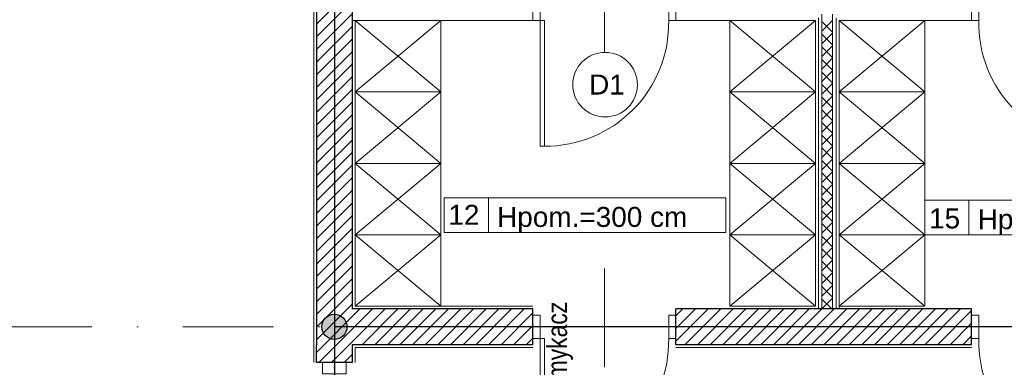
# Model space of a CAD drawing. Header units: metres. Extents: x -10951 to 10441, y -17253 to 1447.
# Tile 31 of 54: x -9488 to -8799, y -14333 to -14090. Entities that reach past the tile are written whole.
import ezdxf
from ezdxf.enums import TextEntityAlignment as Align

# ---------------------------------------------------------------- set-up
doc = ezdxf.new("R2010")
doc.units = ezdxf.units.M
doc.header["$MEASUREMENT"] = 0
doc.linetypes.add('ACAD_ISO02W100', pattern=[15, 12, -3])
doc.linetypes.add('DASHDOT', pattern=[25.4, 12.7, -6.35, 0, -6.35])
for name, color, linetype, lineweight in [('#elektryczne', 8, 'Continuous', 20), ('A_DRZWI', 8, 'Continuous', 5), ('A_HACZE', 8, 'Continuous', 5), ('A_OSIE', 8, 'Continuous', 13), ('A_OZACZENIE DRZWI', 8, 'Continuous', 13), ('A_OZNACZENIA OKIEN', 8, 'Continuous', 13), ('A_PROJEKTOWANE ŚCIANY MUROWANE NOŚNE', 8, 'Continuous', 30), ('A_SCIANY DZIALOWE GK', 8, 'Continuous', 5), ('A_TABELKI POM.', 8, 'Continuous', 20), ('A_TYNK', 8, 'Continuous', 5), ('A_WYMIARY WEWNETRZNE', 8, 'Continuous', 18), ('A_WYPOSAZENIE', 8, 'Continuous', 5), ('EB_ODGROM_INSTALACJA ODGROMOWA', 1, 'Continuous', 30), ('EB_UZIEMIENIE', 1, 'ACAD_ISO02W100', 30)]:
    doc.layers.add(name, color=color, linetype=linetype, lineweight=lineweight)
doc.layers.add('A_PPOŻ', color=8, linetype='Continuous')
doc.styles.add('ARIAL', font='arial.ttf')
doc.styles.add('GENERATED_STYLE_2', font='ARIALN.TTF')
doc.styles.add('m1_romans', font='romans.shx', dxfattribs={"width": 0.8})

# ---------------------------------------------------------------- blocks, each defined once
blk = doc.blocks.new('podkład')
at = {"layer": 'A_DRZWI', "color": 8, "ltscale": 2}
for points in [[(11520.29, -1146.2), (11515.29, -1146.2), (11515.29, -1162.7), (11520.29, -1162.7)], [(11615.29, -1146.2), (11610.29, -1146.2), (11610.29, -1162.7), (11615.29, -1162.7)], [(11822.29, -1146.2), (11827.29, -1146.2), (11827.29, -1162.7), (11822.29, -1162.7)], [(11520.29, -1250.7), (11523.29, -1250.7), (11523.29, -1162.7), (11520.29, -1162.7)], [(11520.29, -1368.95), (11515.29, -1368.95), (11515.29, -1385.45), (11520.29, -1385.45)], [(11615.29, -1368.95), (11610.29, -1368.95), (11610.29, -1385.45), (11615.29, -1385.45)], [(11822.29, -1368.95), (11827.29, -1368.95), (11827.29, -1385.45), (11822.29, -1385.45)], [(11520.29, -1473.45), (11523.29, -1473.45), (11523.29, -1385.45), (11520.29, -1385.45)], [(11384.55, -1410.2), (11384.55, -1402.2), (11368.05, -1402.2), (11368.05, -1410.2)]]:
    blk.add_lwpolyline(points, close=True, dxfattribs=at)
for centre, start, end in [((11523.99, -1164.35), 269.53623, 1.0989), ((11913.59, -1164.35), 178.9011, 270.46377), ((11523.99, -1387.11), 269.53623, 1.0989), ((11913.59, -1387.11), 178.9011, 270.46377)]:
    blk.add_arc(centre, 86.32, start, end, dxfattribs=at)
at = {"layer": 'A_HACZE', "color": 8, "linetype": 'Continuous'}
for p, q in [((11388.8, -1140.27), (11363.8, -1165.27)), ((11388.8, -1149.11), (11363.8, -1174.11)), ((11388.8, -1157.95), (11363.8, -1182.95)), ((11725.04, -1162.59), (11717.54, -1170.09)), ((11725.04, -1170.86), (11717.54, -1163.36)), ((11388.8, -1166.79), (11363.8, -1191.79)), ((11725.04, -1171.43), (11717.54, -1178.93)), ((11388.8, -1175.63), (11363.8, -1200.63)), ((11725.04, -1179.7), (11717.54, -1172.2)), ((11388.8, -1184.47), (11363.8, -1209.47)), ((11725.04, -1180.27), (11717.54, -1187.77)), ((11725.04, -1188.54), (11717.54, -1181.04)), ((11725.04, -1189.11), (11717.54, -1196.61)), ((11725.04, -1197.38), (11717.54, -1189.88)), ((11388.8, -1193.31), (11363.8, -1218.31)), ((11725.04, -1197.95), (11717.54, -1205.45)), ((11725.04, -1206.22), (11717.54, -1198.72)), ((11388.8, -1202.15), (11363.8, -1227.15)), ((11388.8, -1210.98), (11363.8, -1235.98)), ((11725.04, -1206.79), (11717.54, -1214.29)), ((11725.04, -1215.05), (11717.54, -1207.55)), ((11725.04, -1215.63), (11717.54, -1223.13)), ((11725.04, -1223.89), (11717.54, -1216.39)), ((11388.8, -1219.82), (11363.8, -1244.82)), ((11725.04, -1224.46), (11717.54, -1231.96)), ((11725.04, -1232.73), (11717.54, -1225.23)), ((11388.8, -1228.66), (11363.8, -1253.66)), ((11725.04, -1233.3), (11717.54, -1240.8)), ((11388.8, -1237.5), (11363.8, -1262.5)), ((11725.04, -1241.57), (11717.54, -1234.07)), ((11388.8, -1246.34), (11363.8, -1271.34)), ((11725.04, -1242.14), (11717.54, -1249.64)), ((11725.04, -1250.41), (11717.54, -1242.91)), ((11725.04, -1250.98), (11717.54, -1258.48)), ((11725.04, -1259.25), (11717.54, -1251.75)), ((11388.8, -1255.18), (11363.8, -1280.18)), ((11725.04, -1259.82), (11717.54, -1267.32)), ((11725.04, -1268.09), (11717.54, -1260.59)), ((11388.8, -1264.02), (11363.8, -1289.02)), ((11388.8, -1272.86), (11363.8, -1297.86)), ((11725.04, -1268.66), (11717.54, -1276.16)), ((11725.04, -1276.93), (11717.54, -1269.43)), ((11388.8, -1281.7), (11363.8, -1306.7)), ((11725.04, -1277.5), (11717.54, -1285)), ((11725.04, -1285.77), (11717.54, -1278.27)), ((11725.04, -1286.34), (11717.54, -1293.84)), ((11725.04, -1294.6), (11717.54, -1287.1)), ((11388.8, -1290.53), (11363.8, -1315.53)), ((11725.04, -1295.17), (11717.54, -1302.67)), ((11388.8, -1299.37), (11363.8, -1324.37)), ((11725.04, -1303.44), (11717.54, -1295.94)), ((11388.8, -1308.21), (11363.8, -1333.21)), ((11725.04, -1304.01), (11717.54, -1311.51)), ((11725.04, -1312.28), (11717.54, -1304.78)), ((11725.04, -1312.85), (11717.54, -1320.35)), ((11725.04, -1321.12), (11717.54, -1313.62)), ((11388.8, -1317.05), (11363.8, -1342.05)), ((11725.04, -1321.69), (11717.54, -1329.19)), ((11725.04, -1329.96), (11717.54, -1322.46)), ((11388.8, -1325.89), (11363.8, -1350.89)), ((11388.8, -1334.73), (11363.8, -1359.73)), ((11725.04, -1330.53), (11717.54, -1338.03)), ((11725.04, -1338.8), (11717.54, -1331.3)), ((11388.8, -1343.57), (11363.8, -1368.57)), ((11725.04, -1339.37), (11717.54, -1346.87)), ((11725.04, -1347.64), (11717.54, -1340.14)), ((11725.04, -1348.21), (11717.54, -1355.71)), ((11725.04, -1356.48), (11717.54, -1348.98)), ((11388.8, -1352.41), (11363.8, -1377.41)), ((11725.04, -1357.05), (11717.54, -1364.55)), ((11388.8, -1361.24), (11363.8, -1386.24)), ((11724.42, -1364.7), (11717.54, -1357.81)), ((11394.19, -1364.7), (11363.8, -1395.08)), ((11403.02, -1364.7), (11365.52, -1402.2)), ((11411.86, -1364.7), (11374.36, -1402.2)), ((11420.7, -1364.7), (11395.7, -1389.7)), ((11429.54, -1364.7), (11404.54, -1389.7)), ((11438.38, -1364.7), (11413.38, -1389.7)), ((11447.22, -1364.7), (11422.22, -1389.7)), ((11456.06, -1364.7), (11431.06, -1389.7)), ((11464.9, -1364.7), (11439.9, -1389.7)), ((11473.74, -1364.7), (11448.74, -1389.7)), ((11482.57, -1364.7), (11457.57, -1389.7)), ((11491.41, -1364.7), (11466.41, -1389.7)), ((11500.25, -1364.7), (11475.25, -1389.7)), ((11509.09, -1364.7), (11484.09, -1389.7)), ((11515.29, -1367.34), (11492.93, -1389.7)), ((11637.84, -1364.69), (11615.29, -1387.25)), ((11629, -1364.69), (11615.29, -1378.41)), ((11620.16, -1364.69), (11615.29, -1369.57)), ((11646.68, -1364.69), (11621.67, -1389.7)), ((11655.52, -1364.69), (11630.51, -1389.7)), ((11664.35, -1364.7), (11639.35, -1389.7)), ((11673.19, -1364.7), (11648.19, -1389.7)), ((11682.03, -1364.7), (11657.03, -1389.7)), ((11690.87, -1364.7), (11665.87, -1389.7)), ((11699.71, -1364.7), (11674.71, -1389.7)), ((11708.55, -1364.7), (11683.54, -1389.7)), ((11717.39, -1364.7), (11692.38, -1389.7)), ((11726.22, -1364.7), (11701.22, -1389.7)), ((11735.06, -1364.7), (11710.06, -1389.7)), ((11743.9, -1364.7), (11718.9, -1389.7)), ((11752.74, -1364.7), (11727.74, -1389.7)), ((11761.58, -1364.7), (11736.58, -1389.7)), ((11770.42, -1364.7), (11745.41, -1389.7)), ((11779.25, -1364.7), (11754.25, -1389.7)), ((11788.09, -1364.7), (11763.09, -1389.7)), ((11796.93, -1364.7), (11771.93, -1389.7)), ((11805.77, -1364.7), (11780.77, -1389.7)), ((11814.61, -1364.7), (11789.61, -1389.7)), ((11822.29, -1365.86), (11798.45, -1389.7)), ((11515.29, -1376.18), (11501.77, -1389.7)), ((11822.29, -1374.7), (11807.29, -1389.7)), ((11515.29, -1385.02), (11510.61, -1389.7)), ((11822.29, -1383.54), (11816.12, -1389.7)), ((11388.8, -1396.6), (11383.2, -1402.2))]:
    blk.add_line(p, q, dxfattribs=at)
at = {"layer": 'A_OSIE', "color": 8, "linetype": 'DASHDOT', "ltscale": 5}
for p, q in [((11376.3, -675.15), (11376.3, -2335.96)), ((14256.99, -1377.2), (10108.73, -1377.2))]:
    blk.add_line(p, q, dxfattribs=at)
at = {"layer": 'A_OZACZENIE DRZWI', "color": 8}
for p, q in [((11565.29, -1184.65), (11565.29, -1115.63)), ((11565.29, -1405.41), (11565.29, -1336.38))]:
    blk.add_line(p, q, dxfattribs=at)
at = {"layer": 'A_PROJEKTOWANE ŚCIANY MUROWANE NOŚNE', "color": 8}
for p, q in [((11363.8, -989.28), (11363.8, -1389.7)), ((11388.8, -985.58), (11388.8, -1364.7)), ((11363.8, -1263.16), (11363.8, -1389.7)), ((11515.29, -1364.7), (11388.8, -1364.7)), ((11515.29, -1364.7), (11388.8, -1364.7)), ((11515.29, -1389.7), (11515.29, -1364.7)), ((11822.29, -1364.7), (11615.29, -1364.69)), ((11615.29, -1389.7), (11615.29, -1364.69)), ((11822.29, -1389.7), (11822.29, -1364.7)), ((11363.8, -1402.2), (11363.8, -1389.7)), ((11515.29, -1389.7), (11388.8, -1389.7)), ((11388.8, -1389.7), (11388.8, -1402.2)), ((11822.29, -1389.7), (11615.29, -1389.7)), ((11388.8, -1402.2), (11363.8, -1402.2))]:
    blk.add_line(p, q, dxfattribs=at)
at = {"layer": 'A_SCIANY DZIALOWE GK', "color": 8}
for p, q in [((11715.04, -1364.7), (11715.04, -1160.7)), ((11717.54, -1364.7), (11717.54, -1158.2)), ((11725.04, -1364.7), (11725.04, -1158.2)), ((11727.54, -1364.7), (11727.54, -1160.7))]:
    blk.add_line(p, q, dxfattribs=at)
at = {"layer": 'A_TYNK', "color": 8, "linetype": 'Continuous'}
blk.add_line((11361.8, -991.6), (11361.8, -1402.2), dxfattribs=at)
at = {"layer": 'A_TYNK', "color": 8}
for p, q in [((11515.29, -1162.7), (11388.8, -1162.7)), ((11713.04, -1162.7), (11615.29, -1162.7)), ((11713.04, -1362.7), (11713.04, -1162.7)), ((11822.29, -1162.7), (11729.54, -1162.7)), ((11729.54, -1364.7), (11729.54, -1162.7)), ((11515.29, -1362.7), (11390.8, -1362.7)), ((11390.8, -1391.7), (11515.29, -1391.7)), ((11390.8, -1402.2), (11390.8, -1391.7)), ((11615.29, -1391.7), (11822.29, -1391.7))]:
    blk.add_line(p, q, dxfattribs=at)
at = {"layer": 'A_WYMIARY WEWNETRZNE', "color": 8, "linetype": 'Continuous'}
for p, q in [((11453.2, -1311.09), (11453.2, -1286.87)), ((11453.2, -1286.87), (11650.18, -1286.87)), ((11484.07, -1286.87), (11484.07, -1311.09)), ((11650.18, -1286.87), (11650.18, -1311.09)), ((11789.54, -1312.7), (11789.54, -1288.48)), ((11789.54, -1288.48), (11986.52, -1288.48)), ((11820.41, -1288.48), (11820.41, -1312.7)), ((11650.18, -1311.09), (11453.2, -1311.09)), ((11986.52, -1312.7), (11789.54, -1312.7))]:
    blk.add_line(p, q, dxfattribs=at)
blk.add_circle((11565.78, -1207.58), 22.63, dxfattribs=at)
at = {"layer": 'A_WYPOSAZENIE', "color": 8}
for p, q in [((11390.79, -1212.7), (11450.79, -1162.7)), ((11390.79, -1162.7), (11450.79, -1212.7)), ((11653.04, -1212.7), (11713.04, -1162.7)), ((11653.04, -1162.7), (11713.04, -1212.7)), ((11729.54, -1212.7), (11789.54, -1162.7)), ((11729.54, -1162.7), (11789.54, -1212.7)), ((11390.79, -1262.7), (11450.79, -1212.7)), ((11390.79, -1212.7), (11450.79, -1262.7)), ((11653.04, -1262.7), (11713.04, -1212.7)), ((11653.04, -1212.7), (11713.04, -1262.7)), ((11729.54, -1262.7), (11789.54, -1212.7)), ((11729.54, -1212.7), (11789.54, -1262.7)), ((11390.79, -1312.7), (11450.79, -1262.7)), ((11390.79, -1262.7), (11450.79, -1312.7)), ((11653.04, -1312.7), (11713.04, -1262.7)), ((11653.04, -1262.7), (11713.04, -1312.7)), ((11729.54, -1312.7), (11789.54, -1262.7)), ((11729.54, -1262.7), (11789.54, -1312.7)), ((11390.79, -1362.7), (11450.79, -1312.7)), ((11390.79, -1312.7), (11450.79, -1362.7)), ((11653.04, -1362.7), (11713.04, -1312.7)), ((11653.04, -1312.7), (11713.04, -1362.7)), ((11729.54, -1362.7), (11789.54, -1312.7)), ((11729.54, -1312.7), (11789.54, -1362.7))]:
    blk.add_line(p, q, dxfattribs=at)
for points in [[(11450.79, -1162.7), (11450.79, -1212.7), (11390.79, -1212.7), (11390.79, -1162.7)], [(11713.04, -1162.7), (11713.04, -1212.7), (11653.04, -1212.7), (11653.04, -1162.7)], [(11789.54, -1162.7), (11789.54, -1212.7), (11729.54, -1212.7), (11729.54, -1162.7)], [(11450.79, -1212.7), (11450.79, -1262.7), (11390.79, -1262.7), (11390.79, -1212.7)], [(11713.04, -1212.7), (11713.04, -1262.7), (11653.04, -1262.7), (11653.04, -1212.7)], [(11789.54, -1212.7), (11789.54, -1262.7), (11729.54, -1262.7), (11729.54, -1212.7)], [(11450.79, -1262.7), (11450.79, -1312.7), (11390.79, -1312.7), (11390.79, -1262.7)], [(11713.04, -1262.7), (11713.04, -1312.7), (11653.04, -1312.7), (11653.04, -1262.7)], [(11789.54, -1262.7), (11789.54, -1312.7), (11729.54, -1312.7), (11729.54, -1262.7)], [(11450.79, -1312.7), (11450.79, -1362.7), (11390.79, -1362.7), (11390.79, -1312.7)], [(11713.04, -1312.7), (11713.04, -1362.7), (11653.04, -1362.7), (11653.04, -1312.7)], [(11789.54, -1312.7), (11789.54, -1362.7), (11729.54, -1362.7), (11729.54, -1312.7)]]:
    blk.add_lwpolyline(points, close=True, dxfattribs=at)
at = {"layer": 'A_OZACZENIE DRZWI', "color": 8, "ltscale": 0.1, "style": 'm1_romans', "width": 0.8}
for rotation, p in [(98.48606, (12735.07, -773.13)), (359.99999, (12573.8, -1012.7)), (89.99999, (11565.29, -1150.14)), (89.99999, (11872.29, -1150.14)), (89.99999, (12230.03, -1245.64)), (89.99999, (12385.87, -1249.44)), (89.99999, (11565.29, -1370.89)), (89.99999, (11872.29, -1370.89)), (89.99999, (12230.03, -1370.89)), (89.99999, (12389.3, -1370.89)), (89.99999, (11748.79, -1556.15)), (89.99999, (11986.6, -1556.15)), (89.99999, (12389.3, -1556.15)), (359.99999, (12235.05, -1664.2)), (359.99999, (12235.05, -1880.2)), (89.99999, (11745.78, -2001.94))]:
    blk.add_attdef('SZEROKOSC', text='', height=10, rotation=rotation, dxfattribs=at).set_placement(p, align=Align.BOTTOM_CENTER)
for rotation, p in [(98.48606, (12738.56, -773.47)), (359.99999, (12572.95, -1016.09)), (89.99999, (11568.68, -1150.99)), (89.99999, (11875.68, -1150.99)), (89.99999, (12233.42, -1246.49)), (89.99999, (12389.27, -1250.29)), (89.99999, (11568.68, -1371.74)), (89.99999, (11875.68, -1371.74)), (89.99999, (12233.42, -1371.74)), (89.99999, (12392.69, -1371.74)), (89.99999, (11752.19, -1557)), (89.99999, (11990, -1557)), (89.99999, (12392.69, -1557)), (359.99999, (12234.2, -1667.59)), (359.99999, (12234.2, -1883.59)), (89.99999, (11749.18, -2002.79))]:
    blk.add_attdef('WYSOKOSC', text='', height=10, rotation=rotation, dxfattribs=at).set_placement(p, align=Align.TOP_CENTER)
at = {"layer": 'A_OZNACZENIA OKIEN', "color": 8, "linetype": 'Continuous', "lineweight": 18, "style": 'ARIAL'}
for s, p in [('D1', (11554.61, -1214.48)), ('Hpom.=300 cm', (11490.19, -1307.21)), ('Hpom.=300 cm', (11826.53, -1308.81))]:
    blk.add_text(s, height=14, dxfattribs=at).set_placement(p)
at = {"layer": 'A_OZNACZENIA OKIEN', "color": 8, "ltscale": 0.1, "style": 'm1_romans', "width": 0.8}
for rotation, p in [(278.86761, (13373.71, -593.04)), (278.86761, (12983.87, -650.74)), (278.86761, (12445.73, -730.4)), (278.86761, (12224.15, -763.19)), (0.00001, (14017.48, -900.03)), (278.86761, (11021.54, -941.2)), (278.86761, (10640.69, -997.57)), (0.00001, (14017.48, -1574.7)), (89.99999, (10819.6, -2080.7)), (89.99999, (11204.6, -2080.7)), (89.99999, (11970.6, -2080.7)), (89.99999, (13175.8, -2080.7)), (89.99999, (13539.8, -2080.7))]:
    blk.add_attdef('SZEROKOSC', text='', height=10, rotation=rotation, dxfattribs=at).set_placement(p, align=Align.BOTTOM_CENTER)
for rotation, p in [(278.86761, (13403.28, -587.56)), (278.86761, (13013.44, -645.27)), (278.86761, (12475.3, -724.92)), (278.86761, (12253.72, -757.72)), (278.86761, (11051.11, -935.72)), (0.00001, (14011.09, -903.42)), (278.86761, (10670.26, -992.09)), (0.00001, (14011.09, -1578.09)), (89.99999, (10823, -2081.55)), (89.99999, (11208, -2081.55)), (89.99999, (11974, -2081.55)), (89.99999, (13179.19, -2081.55)), (89.99999, (13543.19, -2081.55))]:
    blk.add_attdef('WYSOKOSC', text='', height=10, rotation=rotation, dxfattribs=at).set_placement(p, align=Align.TOP_CENTER)
at = {"layer": 'A_PPOŻ', "color": 8, "linetype": 'Continuous', "lineweight": 18, "style": 'GENERATED_STYLE_2'}
blk.add_text('Samozamykacz', height=14, rotation=90, dxfattribs=at).set_placement((11539.14, -1472.83))
at = {"layer": 'A_TABELKI POM.', "color": 8, "linetype": 'Continuous', "lineweight": 18, "style": 'ARIAL'}
for s, p in [('12', (11456.08, -1305.72)), ('15', (11792.53, -1308.26))]:
    blk.add_text(s, height=14, dxfattribs=at).set_placement(p)
blk = doc.blocks.new('zlacze_spawane')
at = {"layer": 'EB_ODGROM_INSTALACJA ODGROMOWA', "transparency": 33554559}
h = blk.add_hatch(color=256, dxfattribs=at)
edge = h.paths.add_edge_path()
edge.add_arc((0, 0), 72, 0, 360)
at = {"layer": 'EB_ODGROM_INSTALACJA ODGROMOWA'}
blk.add_circle((0, 0), 72, dxfattribs=at)

msp = doc.modelspace()

# ---------------------------------------------------------------- linework, layer by layer
at = {"layer": 'EB_UZIEMIENIE', "linetype": 'Continuous', "lineweight": 30}
for p, q in [((-9268.02, -13901.65), (-9268.02, -14304.79)), ((-8583.02, -14304.79), (-9268.02, -14304.79)), ((-9268.02, -14304.79), (-9268.02, -14490.79))]:
    msp.add_line(p, q, dxfattribs=at)

# ---------------------------------------------------------------- block references
at = {"layer": '#elektryczne', "color": 8, "linetype": 'Continuous', "lineweight": 18}
msp.add_blockref('podkład', (-20644.32, -12927.59), dxfattribs=at)
at = {"layer": 'EB_UZIEMIENIE', "color": 240, "true_color": 0xed1f24, "xscale": 0.1224999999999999, "yscale": 0.1224999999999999, "zscale": 0.1224999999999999, "rotation": 269.9042895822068}
msp.add_blockref('zlacze_spawane', (-9268.02, -14304.79), dxfattribs=at)

doc.saveas('drawing.dxf')
